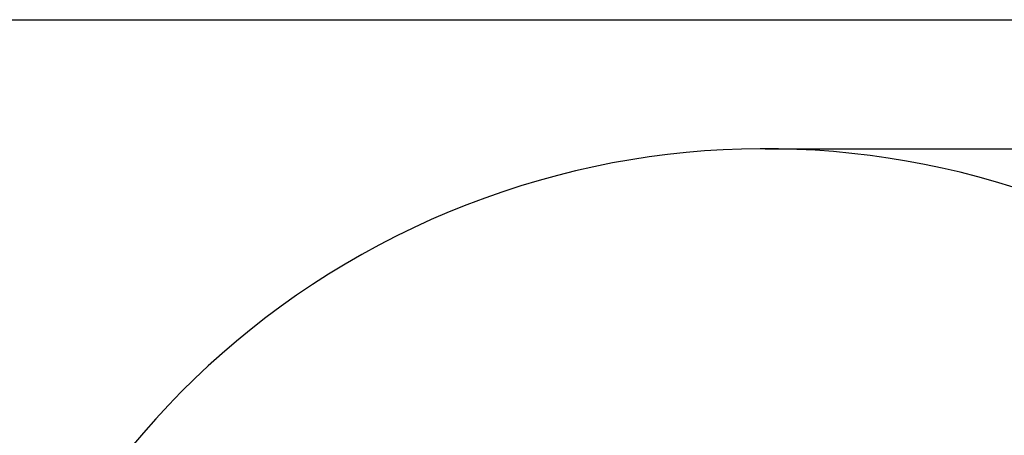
# Model space of a CAD drawing. Header units: millimetres. Extents: x 0 to 9512, y 0 to 6728.
# Tile 107 of 119: x 3343 to 5561, y 5792 to 6728. Entities that reach past the tile are written whole.
import ezdxf

# ---------------------------------------------------------------- set-up
doc = ezdxf.new("R2010")
doc.units = ezdxf.units.MM
doc.header["$LTSCALE"] = 523.16
doc.layers.get('0').update_dxf_attribs({"linetype": 'CONTINUOUS'})
doc.layers.add('运动范围_DXF_DIMENSION', color=7, linetype='CONTINUOUS')
doc.layers.add('运动范围_DXF_FORMAT', color=7, linetype='CONTINUOUS')
doc.styles.get("Standard").update_dxf_attribs({"font": 'txt', "width": 0.7})
doc.dimstyles.new('DIMSTYLE_17', dxfattribs={"dimtxt": 80, "dimasz": 48, "dimexe": 1, "dimexo": 0, "dimgap": 2.5, "dimtad": 0, "dimtih": 1, "dimtoh": 1, "dimdec": 1, "dimdsep": 46, "dimtxsty": 'Standard', "dimblk": '_FILLED', "dimblk1": '_FILLED', "dimblk2": '_FILLED', "dimcen": 0.09, "dimclrt": 5, "dimazin": 2, "dimtp": 2, "dimtm": 2, "dimtfac": 1, "dimtdec": 1, "dimtofl": 0, "dimtmove": 0, "dimatfit": 3, "dimldrblk": '_FILLED', "dimfxl": 0, "dimtolj": 1, "dimarcsym": 0})

# ---------------------------------------------------------------- blocks, each defined once
blk = doc.blocks.new('*D25')
at = {"layer": '运动范围_DXF_DIMENSION', "color": 2, "linetype": 'Continuous', "transparency": 16777216}
blk.add_line((5022.1, 6437), (7051.6, 6437), dxfattribs=at)
blk = doc.blocks.new('_FILLED')
at = {"color": 0, "linetype": 'ByBlock'}
blk.add_solid([(0, 0), (-1, 0.167), (-1, -0.167)], dxfattribs=at)

msp = doc.modelspace()

# ---------------------------------------------------------------- linework, layer by layer
at = {"color": 2, "linetype": 'Continuous'}
msp.add_arc((5022.138, 4584.615), 1852.433, 310, 200, dxfattribs=at)
at = {"layer": '运动范围_DXF_FORMAT', "color": 7, "linetype": 'Continuous'}
msp.add_line((0, 6728), (9512, 6728), dxfattribs=at)

# ---------------------------------------------------------------- dimensions: what is measured, and where the dimension line sits
at = {"layer": '运动范围_DXF_DIMENSION', "color": 2, "linetype": 'Continuous'}
dim = msp.add_ordinate_dim(feature_location=(5022.138, 6437.048), offset=(2029.496, 0), dtype=0, origin=(5022.138, 4047.615), dimstyle='DIMSTYLE_17', override={"dimgap": 19.999921, "dimtad": 1, "dimtih": 0, "dimtoh": 0}, dxfattribs=at)
dim.commit()
dim.dimension.update_dxf_attribs({"geometry": '*D25', "text_midpoint": (7091.634, 6457.048)})

doc.saveas('drawing.dxf')
